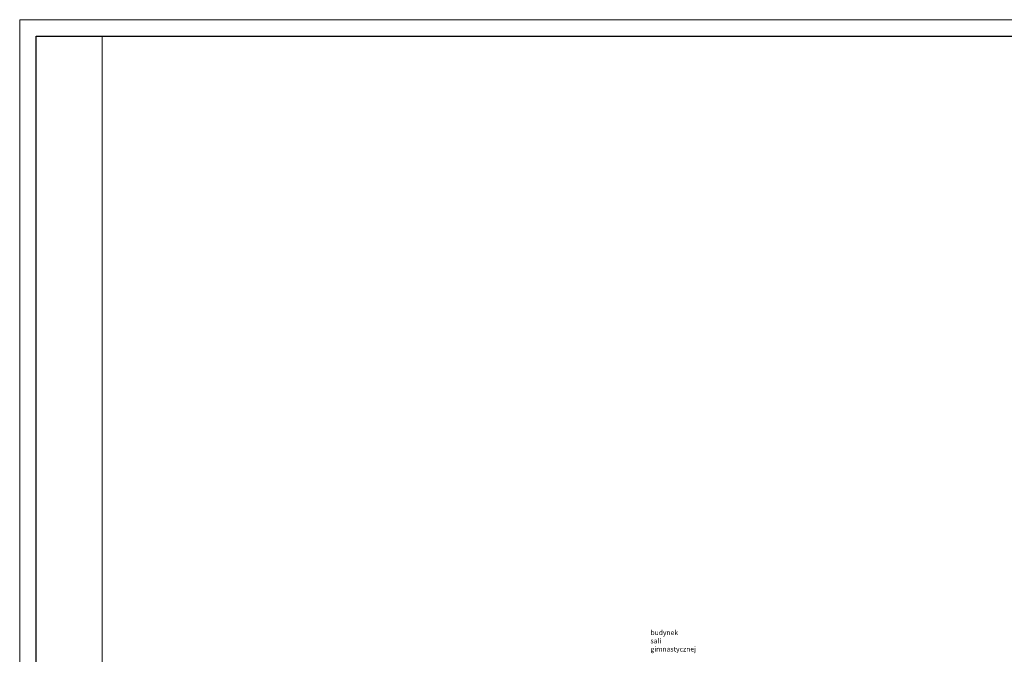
# Model space of a CAD drawing. Header units: millimetres. Extents: x 3698380 to 4312681, y 939872 to 1104488.
# Tile 25 of 93: x 3934640 to 3964475, y 997230 to 1016468. Entities that reach past the tile are written whole.
import ezdxf

# ---------------------------------------------------------------- set-up
doc = ezdxf.new("R2010")
doc.units = ezdxf.units.MM
doc.header["$LTSCALE"] = 10
doc.layers.add('A_sc_istn', color=252, linetype='Continuous')
doc.layers.add('A_wymiary', color=1, linetype='Continuous')
doc.layers.add('tabelka', color=7, linetype='Continuous', lineweight=9)
doc.styles.get("Standard").update_dxf_attribs({"font": 'arial.ttf'})

# ---------------------------------------------------------------- blocks, each defined once
blk = doc.blocks.new('d')
at = {"layer": 'A_sc_istn', "color": 252, "insert": (3711994, 806863.73), "char_height": 300, "attachment_point": 7}
blk.add_mtext_dynamic_manual_height_columns('{\\H0.5x;budynek sali gimnastycznej}', width=407.35, gutter_width=12.5, heights=[0], dxfattribs=at)

msp = doc.modelspace()

# ---------------------------------------------------------------- block references
at = {"layer": 'A_wymiary'}
msp.add_blockref('d', (241760, 190449), dxfattribs=at)

# ---------------------------------------------------------------- next in the draw order: linework, layer by layer
at = {"layer": 'DEFPOINTS'}
msp.add_lwpolyline([(3935140, 957568), (3935140, 1015968), (4024140, 1015968), (4024140, 957568)], close=True, dxfattribs=at)
at = {"layer": 'tabelka'}
for points in [[(3934640, 957068), (3934640, 1016468), (4024640, 1016468), (4024640, 957068)], [(3937140, 957568), (3937140, 1015968), (4024140, 1015968), (4024140, 957568)]]:
    msp.add_lwpolyline(points, close=True, dxfattribs=at)

doc.saveas('drawing.dxf')
